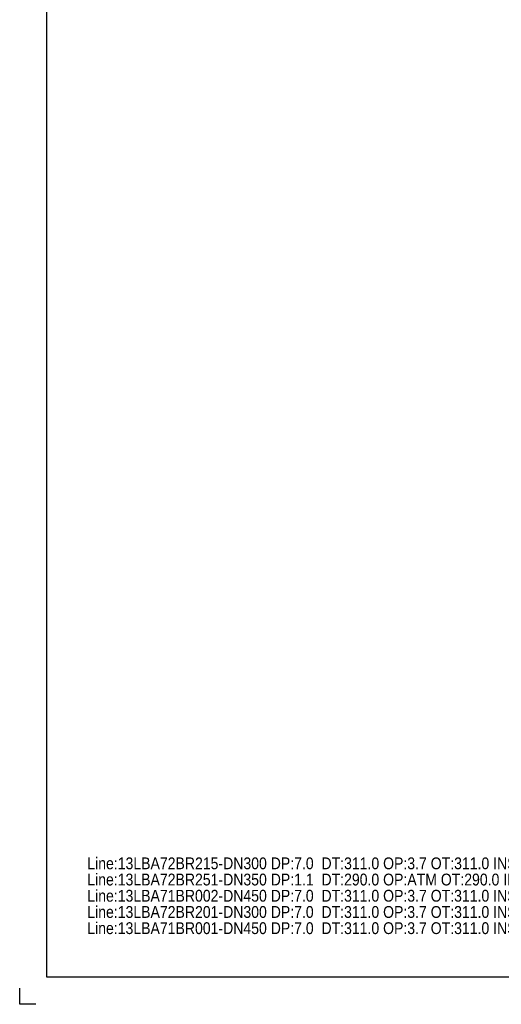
# Model space of a CAD drawing. Extents: x 0 to 841, y 0 to 594.
# Tile 1 of 5: x 0 to 178, y 0 to 365. Entities that reach past the tile are written whole.
import ezdxf

# ---------------------------------------------------------------- set-up
doc = ezdxf.new("R2010")
doc.units = 0
doc.styles.add('ARIAL', font='arial.ttf')

msp = doc.modelspace()

# ---------------------------------------------------------------- linework, layer by layer
at = {"layer": 'GT_1', "flags": 128}
msp.add_lwpolyline([(6, 0), (0, 0), (0, 6)], dxfattribs=at)
at = {"layer": 'spoolno', "color": 7, "flags": 128}
msp.add_lwpolyline([(10, 584), (831, 584), (831, 10), (10, 10), (10, 584)], dxfattribs=at)

# ---------------------------------------------------------------- texts
at = {"layer": 'GT_1', "color": 2, "style": 'ARIAL', "width": 0.85}
for s, p in [('Line:13LBA72BR215-DN300 DP:7.0  DT:311.0 OP:3.7 OT:311.0 INSU:50(H) MAT:SA106-B SCH: STD', (25, 50)), ('Line:13LBA72BR251-DN350 DP:1.1  DT:290.0 OP:ATM OT:290.0 INSU:30(P) MAT:A106-B SCH: STD', (25, 44)), ('Line:13LBA71BR002-DN450 DP:7.0  DT:311.0 OP:3.7 OT:311.0 INSU:50(H) MAT:A106-B SCH: STD', (25, 38)), ('Line:13LBA72BR201-DN300 DP:7.0  DT:311.0 OP:3.7 OT:311.0 INSU:50(H) MAT:SA106-B SCH: STD', (25, 32)), ('Line:13LBA71BR001-DN450 DP:7.0  DT:311.0 OP:3.7 OT:311.0 INSU:50(H) MAT:SA106-B SCH: STD', (25, 26))]:
    msp.add_text(s, height=4.375, dxfattribs=at).set_placement(p)

doc.saveas('drawing.dxf')
